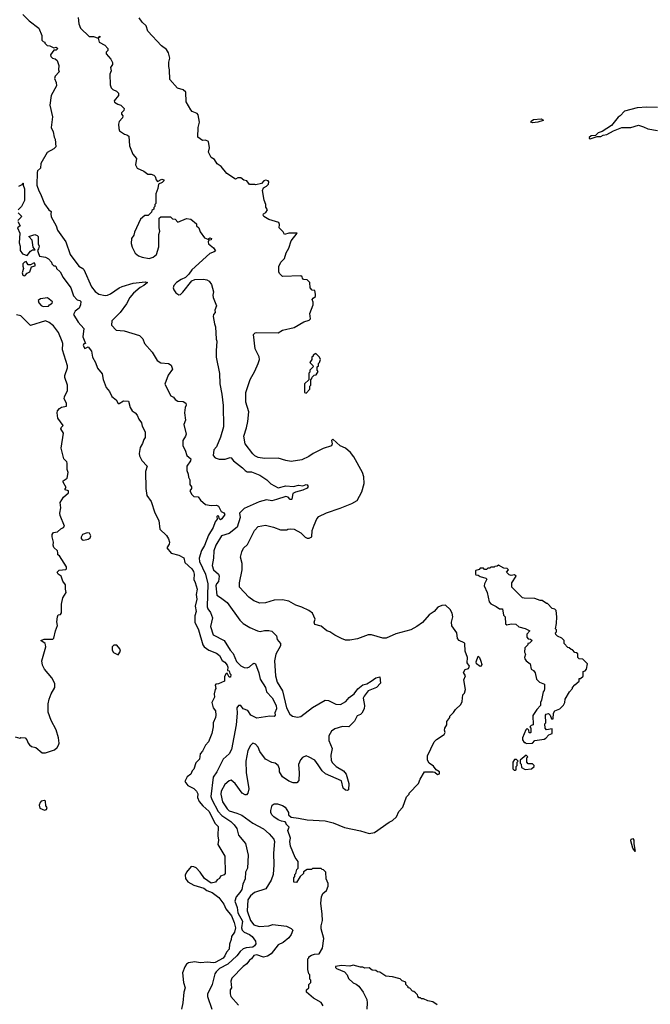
# Model space of a CAD drawing. Extents: x 2239805 to 2396427, y 665731 to 772158.
# Tile 169 of 256: x 2321674 to 2327577, y 734430 to 743644. Entities that reach past the tile are written whole.
import ezdxf

# ---------------------------------------------------------------- set-up
doc = ezdxf.new("R2010")
doc.units = 0

msp = doc.modelspace()

# ---------------------------------------------------------------- linework, layer by layer
at = {"layer": '0CON05XD'}
for points in [[(2321705, 743692.5), (2321763.6, 743633.6), (2321852.5, 743565), (2321882.5, 743495), (2321883, 743453), (2321895, 743440), (2321910, 743435), (2321910, 743425), (2321931.7, 743401.7), (2321955, 743400), (2321995, 743380), (2322016.4, 743386.4), (2322030, 743375), (2322015, 743357.5), (2321995, 743360), (2321962.5, 743315), (2321965, 743300), (2321980, 743285), (2322006.7, 743276.7), (2322025, 743262.5), (2322040, 743215), (2322037.5, 743175), (2322042.5, 743155), (2322006.7, 743115), (2322000, 743095), (2322016.7, 743055), (2322017.5, 743025), (2321967.5, 742935), (2321957.5, 742845), (2321982.5, 742735), (2321967.5, 742635), (2321987.5, 742595), (2321997.5, 742545), (2322007.5, 742525), (2322012.5, 742455), (2321993.6, 742436.4), (2321930.5, 742399.5), (2321873, 742297), (2321870, 742255), (2321841.7, 742228.3), (2321838.8, 742215), (2321836.1, 742096.1), (2321852.3, 742042.3), (2321870, 742015), (2321905, 741920), (2321947.5, 741865), (2321969.3, 741849.3), (2321964.3, 741825.7), (2321968.9, 741798.9), (2322017.1, 741715), (2322029.2, 741675), (2322105.7, 741565), (2322145.8, 741445), (2322227.3, 741337.3), (2322265, 741316.2), (2322273.8, 741305), (2322345.6, 741145), (2322381.4, 741101.4), (2322415, 741074.4), (2322473, 741063), (2322495, 741065.7), (2322525, 741077.5), (2322605, 741133.8), (2322633, 741147), (2322735, 741178), (2322849.2, 741189.2), (2322870, 741185), (2322835, 741156.2), (2322801.2, 741138.8), (2322738.8, 741085), (2322704.4, 741045.6), (2322673.8, 740985), (2322613.8, 740905), (2322537.5, 740825), (2322532.5, 740785), (2322578.3, 740738.3), (2322651.7, 740731.7), (2322795, 740687.5), (2322826.1, 740656.1), (2322843.3, 740615), (2322914.1, 740534.1), (2322960, 740455), (2322995, 740431.2), (2323065.7, 740425.7), (2323091.2, 740411.2), (2323104, 740375), (2323064.1, 740315.9), (2323033.9, 740233.9), (2323087.5, 740125), (2323115, 740110), (2323130.5, 740090.5), (2323155, 740073.8), (2323205, 740070), (2323230, 740055), (2323233, 740037), (2323223.3, 740015), (2323217.5, 739965), (2323226.2, 739895), (2323210, 739855), (2323232.5, 739765), (2323225, 739747.5), (2323202.5, 739705), (2323202.5, 739655), (2323223.3, 739615), (2323237.5, 739565), (2323277.5, 739535), (2323272.5, 739515), (2323237.5, 739465), (2323237.5, 739425), (2323251.7, 739391.7), (2323253, 739363), (2323266.4, 739336.4), (2323267.5, 739295), (2323281.7, 739271.7), (2323281.7, 739258.3), (2323267.5, 739235), (2323285, 739200), (2323303, 739183), (2323345, 739177.5), (2323367, 739147), (2323415, 739107.5), (2323467, 739097), (2323515, 739100), (2323535, 739092.5), (2323560.7, 739040.7), (2323585, 739030), (2323593.3, 739015), (2323567.3, 738972.7), (2323555, 738963.8), (2323540, 738975), (2323538.3, 738998.3), (2323525, 739000), (2323520, 738995), (2323521.7, 738968.3), (2323504.1, 738945.9), (2323485, 738892.5), (2323440.9, 738819.1), (2323405, 738723.8), (2323375, 738676.2), (2323354.3, 738605), (2323356.9, 738575), (2323413.3, 738455), (2323433.8, 738365), (2323429.2, 738149.2), (2323435, 738130), (2323460.5, 738095), (2323479.4, 738045), (2323459.4, 737965), (2323485, 737886.2), (2323589.4, 737835), (2323644.4, 737745), (2323673.6, 737713.6), (2323705, 737639.2), (2323745, 737596.7), (2323775, 737581.5), (2323805, 737579.4), (2323825, 737588.6), (2323855, 737617.5), (2323865, 737622), (2323880, 737615), (2323912.4, 737532.4), (2323925, 737473.8), (2323974.5, 737395), (2323983.8, 737353.8), (2324037.3, 737297.3), (2324075.4, 737225), (2324078.2, 737195), (2324063, 737157), (2324064.6, 737135), (2324055, 737124.7), (2324015, 737125.2), (2323895, 737106.4), (2323838.1, 737135), (2323808.7, 737178.7), (2323765, 737193.8), (2323745, 737226.2), (2323722.5, 737225), (2323706.2, 737205), (2323709.2, 737155), (2323702, 737045), (2323655.7, 736814.3), (2323635, 736773.3), (2323578, 736725), (2323520.6, 736605), (2323485.6, 736555), (2323463.3, 736375), (2323472.2, 736345), (2323532.5, 736235), (2323567.3, 736197.3), (2323649.8, 736139.8), (2323680.8, 736110.8), (2323706.7, 736075), (2323723, 736013), (2323788.8, 735935), (2323814.2, 735824.2), (2323805.5, 735704.5), (2323787.5, 735665), (2323785.7, 735605), (2323763.5, 735555), (2323752.9, 735505), (2323735.7, 735475), (2323699.2, 735435), (2323688.1, 735395), (2323711.1, 735335), (2323717.3, 735285), (2323758.6, 735208.6), (2323751.6, 735145), (2323756.2, 735125), (2323774.7, 735104.7), (2323825, 735083.5), (2323851.1, 735065), (2323880.9, 735020.9), (2323883.3, 734995), (2323873.1, 734976.9), (2323855, 734964.4), (2323795, 734958.6), (2323765, 734948.1), (2323738.1, 734925), (2323706.7, 734883.2), (2323623.3, 734806.7), (2323545, 734765.4), (2323513.3, 734735), (2323501.9, 734715), (2323475.5, 734615), (2323431.9, 734525), (2323433.2, 734503.2), (2323474.3, 734384.3)], [(2322220, 743665), (2322226.7, 743605), (2322243.9, 743563.9), (2322325, 743487.5), (2322366.1, 743486.1), (2322410, 743470), (2322425, 743490), (2322425, 743480), (2322410, 743470), (2322417.5, 743435), (2322470, 743405), (2322500, 743375), (2322500, 743355), (2322485, 743340), (2322482.5, 743325), (2322527.5, 743275), (2322543, 743243), (2322542.5, 743225), (2322523.3, 743195), (2322530, 743165), (2322516.7, 743135), (2322520, 743035), (2322530, 743005), (2322545, 742990), (2322580, 742975), (2322600, 742955), (2322600, 742935), (2322560, 742885), (2322563, 742873), (2322593, 742853), (2322620, 742845), (2322651.7, 742811.7), (2322647.5, 742795), (2322628.3, 742771.7), (2322628.3, 742758.3), (2322640, 742745), (2322637.5, 742725), (2322605, 742690), (2322600, 742665), (2322602.5, 742625), (2322610, 742605), (2322653.8, 742573.8), (2322677.7, 742567.7), (2322696.7, 742555), (2322703.6, 742463.6), (2322733.9, 742383.9), (2322767.5, 742345), (2322757.5, 742285), (2322773.6, 742253.6), (2322836.1, 742226.1), (2322875, 742197.5), (2322905, 742196.7), (2322928.3, 742188.3), (2322942.5, 742175), (2322951.2, 742145), (2322965, 742130), (2323005, 742150), (2323022.5, 742145), (2323022.5, 742135), (2323008.8, 742121.2), (2322972.5, 742105), (2322967, 742063), (2322950, 742015), (2322950, 741925), (2322940, 741915), (2322940, 741895), (2322930, 741885), (2322928.3, 741871.7), (2322911.7, 741858.3), (2322908.3, 741841.7), (2322878.3, 741811.7), (2322845, 741810), (2322803.6, 741776.4), (2322747.5, 741655), (2322741.7, 741628.3), (2322720, 741595), (2322718.3, 741548.3), (2322727.5, 741515), (2322755, 741460), (2322785, 741433.3), (2322820.7, 741420.7), (2322885, 741410), (2322925, 741420), (2322953.3, 741445), (2322977, 741517), (2322977.5, 741635), (2322987.5, 741665), (2322980, 741695), (2322980, 741785), (2322995, 741800), (2323085, 741800), (2323105, 741780), (2323128.3, 741778.3), (2323155, 741750), (2323235, 741782.5), (2323275, 741777.5), (2323330, 741735), (2323330, 741715), (2323350, 741695), (2323365, 741660), (2323403.6, 741603.6), (2323435, 741590), (2323455, 741602.5), (2323470, 741595), (2323465, 741582.5), (2323445, 741580), (2323437.5, 741565), (2323442.5, 741545), (2323489.5, 741509.5), (2323508.3, 741481.7), (2323495, 741470), (2323452.5, 741455), (2323285, 741302.5), (2323258.3, 741261.7), (2323225, 741230), (2323185, 741213.3), (2323143.3, 741185), (2323116.7, 741155), (2323111.2, 741135), (2323116.7, 741115), (2323135, 741087.5), (2323165, 741067.5), (2323178.3, 741071.7), (2323202.5, 741095), (2323285, 741200), (2323315, 741212.5), (2323395, 741216.7), (2323425, 741210), (2323447.7, 741197.7), (2323468.8, 741165), (2323487.3, 741097.3), (2323480.8, 741065), (2323484, 741045), (2323516.7, 740965), (2323500, 740925), (2323502.5, 740905), (2323487.5, 740885), (2323486.7, 740865), (2323497, 740797), (2323508.3, 740768.3), (2323513.8, 740655), (2323520, 740635), (2323512, 740545), (2323513.8, 740485), (2323543, 740333), (2323547.5, 740235), (2323565, 740140), (2323578.8, 740035), (2323581.2, 739835), (2323553.9, 739736.1), (2323515, 739647.5), (2323490.8, 739619.2), (2323483.8, 739565), (2323505, 739544), (2323542.3, 739532.3), (2323597.9, 739532.1), (2323645, 739546), (2323655, 739543.3), (2323676.7, 739515), (2323760.3, 739450.3), (2323785, 739424), (2323805, 739414.3), (2323845, 739412.9), (2323921.2, 739381.2), (2323987.9, 739337.9), (2324025, 739299.2), (2324094.5, 739264.5), (2324165, 739280.4), (2324236.6, 739276.6), (2324285, 739286.8), (2324325, 739282.9), (2324355, 739294.3), (2324365, 739291.4), (2324376, 739275), (2324365, 739260), (2324325, 739240), (2324255, 739222.5), (2324230.7, 739209.3), (2324223, 739157), (2324217.7, 739152.3), (2324205, 739153.8), (2324185.9, 739175.9), (2324165, 739181.2), (2324077, 739153), (2324035, 739142.5), (2323985, 739150), (2323915, 739133.3), (2323775, 739069.2), (2323730.8, 739025), (2323737.8, 738985), (2323710.6, 738895), (2323635.3, 738834.7), (2323564.7, 738815.3), (2323509.2, 738725), (2323492, 738675), (2323489.2, 738605), (2323474.4, 738535), (2323488.6, 738495), (2323533.8, 738455), (2323542, 738435), (2323536.1, 738386.1), (2323516.1, 738363.9), (2323510, 738345), (2323518.1, 738258.1), (2323555, 738237.1), (2323615, 738188.8), (2323734.2, 738024.2), (2323765, 737993.3), (2323827.5, 737955), (2323900, 737925)], [(2323205, 742986), (2323151.7, 743001.7), (2323080, 743085), (2323076.7, 743175), (2323070, 743205), (2323070, 743245), (2323080, 743285), (2323066.7, 743335), (2323047.5, 743365), (2323000.5, 743400.5), (2322872.5, 743535), (2322857.5, 743585), (2322819.3, 743619.3), (2322791.7, 743661.7)], [(2324515.9, 734415.9), (2324497.3, 734447.3), (2324425, 734486.7), (2324360, 734545), (2324360, 734565), (2324380, 734585), (2324380, 734615), (2324400, 734635), (2324400, 734655), (2324390, 734665), (2324390, 734705), (2324380, 734715), (2324370, 734755), (2324370, 734855), (2324380, 734865), (2324380, 734875), (2324405, 734890), (2324435, 734900), (2324478.3, 734901.7), (2324510, 734955), (2324520, 735045), (2324496.2, 735135), (2324496.4, 735163.6), (2324508.8, 735215), (2324504, 735275), (2324494, 735375), (2324498, 735435), (2324512.7, 735467.3), (2324546.7, 735495), (2324562.5, 735535), (2324561.7, 735561.7), (2324542.5, 735605), (2324540, 735665), (2324518.3, 735688.3), (2324505, 735690), (2324495, 735700), (2324415, 735700), (2324405, 735690), (2324365, 735690), (2324331.7, 735668.3), (2324330, 735655), (2324300, 735625), (2324265, 735570), (2324241.7, 735571.7), (2324240, 735615), (2324250, 735625), (2324250, 735645), (2324260, 735655), (2324268.3, 735691.7), (2324280, 735705), (2324280, 735765), (2324253.3, 735803.3), (2324208.3, 735908.3), (2324202.5, 735955), (2324210, 735985), (2324183.8, 736055), (2324197, 736087), (2324170, 736115), (2324170, 736125), (2324158.3, 736138.3), (2324125, 736142.5), (2324095, 736157.5), (2324053.2, 736183.2), (2324033.2, 736203.2), (2324024.2, 736225), (2324024.2, 736245), (2324036.4, 736293.6), (2324055, 736307.5), (2324086.1, 736306.1), (2324135, 736290), (2324160, 736275), (2324190, 736225), (2324191.7, 736201.7), (2324215, 736180), (2324285, 736173.3), (2324366.4, 736156.4), (2324535, 736148.1), (2324608.3, 736128.3), (2324715, 736085.7), (2324864.3, 736054.3), (2324945, 736028.8), (2324995, 736038.8), (2325132.5, 736135), (2325165, 736150), (2325202.5, 736185), (2325222.5, 736235), (2325260, 736275), (2325295, 736370), (2325320, 736395), (2325320, 736405), (2325407.5, 736495), (2325423.3, 736536.7), (2325462.5, 736605), (2325545.9, 736605.9), (2325561.2, 736601.2), (2325585, 736580), (2325605, 736587.5), (2325605, 736606.2), (2325573.9, 736623.9), (2325549.1, 736659.1), (2325507.5, 736685), (2325492.5, 736715), (2325492.5, 736755), (2325552.5, 736885), (2325575, 736907.5), (2325647.5, 736955), (2325657.5, 736975), (2325650, 736995), (2325652.5, 737015), (2325672.5, 737045), (2325673, 737077), (2325700, 737115), (2325700, 737125), (2325735, 737160), (2325755, 737190), (2325802.5, 737235), (2325817.5, 737265), (2325823, 737327), (2325837, 737343), (2325847.5, 737375), (2325832.5, 737465), (2325847.5, 737505), (2325830, 737535), (2325845, 737562.5), (2325875, 737571.2), (2325883.8, 737595), (2325862.5, 737625), (2325866.7, 737675), (2325843.6, 737733.6), (2325840, 737805), (2325833.6, 737813.6), (2325787.5, 737835), (2325773.3, 737853.3), (2325767.5, 737905), (2325720.7, 737970.7), (2325717.5, 738005), (2325730, 738055), (2325721.7, 738091.7), (2325702.5, 738125), (2325660, 738165), (2325625, 738162.5), (2325587.5, 738145), (2325552.5, 738105), (2325507.5, 738075), (2325445.9, 738004.1), (2325392.5, 737965), (2325335, 737933.8), (2325195, 737896.7), (2325105, 737857.5), (2325075, 737857.5), (2324966.4, 737886.4), (2324935, 737887.5), (2324835, 737850), (2324765, 737836.7), (2324725, 737837.5), (2324685, 737852.5), (2324623, 737883), (2324577, 737917), (2324550, 737925), (2324495, 737967.5), (2324437.5, 737985), (2324430, 738005), (2324440, 738035), (2324415, 738090), (2324380, 738115), (2324315, 738147.5), (2324260, 738165), (2324195, 738202.5), (2324133.6, 738216.4), (2324055, 738211.2), (2323975, 738188), (2323922.7, 738182.7), (2323865, 738204.2), (2323819.1, 738239.1), (2323732.5, 738335), (2323732.5, 738375), (2323756.7, 738495), (2323756.2, 738555), (2323742.5, 738615), (2323752.5, 738665), (2323770.7, 738699.3), (2323806.1, 738733.9), (2323873.3, 738865), (2323905, 738900), (2323975, 738913.8), (2324050, 738895), (2324115, 738870), (2324175, 738870), (2324183, 738877), (2324205, 738880), (2324245, 738876.7), (2324305, 738842.5), (2324345, 738802.5), (2324365, 738792.5), (2324385, 738792.5), (2324407.5, 738805), (2324413.3, 738865), (2324430, 738915), (2324456.4, 738973.6), (2324473.3, 738995), (2324545, 739030), (2324675, 739072.7), (2324782.5, 739115), (2324832.5, 739145), (2324876.7, 739225), (2324898.8, 739305), (2324896.2, 739365), (2324883.8, 739405), (2324802.3, 739552.3), (2324770, 739595), (2324723.4, 739633.4), (2324674.6, 739654.6), (2324605, 739717.1), (2324594.2, 739705), (2324600, 739675), (2324593, 739657), (2324515, 739632.5), (2324420, 739585), (2324380, 739555), (2324316.4, 739523.6), (2324215, 739510), (2324165, 739518), (2324095, 739542), (2323965, 739537.5), (2323905, 739546), (2323875, 739561.2), (2323855, 739581.2), (2323786.1, 739676.1), (2323773.8, 739745), (2323796.2, 739825), (2323811.2, 739885), (2323820, 739975), (2323790, 740065), (2323792.5, 740155), (2323832.3, 740277.7), (2323876.7, 740355), (2323907.5, 740425), (2323917.5, 740465), (2323915, 740490), (2323877.5, 740565), (2323863, 740697), (2323877.5, 740712.5), (2323895, 740716.2), (2324095, 740713.3), (2324135, 740737.5), (2324245, 740762.5), (2324335, 740816.2), (2324385, 740830.8), (2324395.7, 740845), (2324391.2, 740895), (2324422.5, 740975), (2324421.7, 741001.7), (2324412.5, 741025), (2324420.7, 741039.3), (2324442.5, 741055), (2324442.5, 741075), (2324438.3, 741108.3), (2324413, 741113), (2324392.5, 741135), (2324390, 741185), (2324365, 741210), (2324331.7, 741211.7), (2324320, 741225), (2324318.3, 741238.3), (2324307, 741247), (2324135, 741240), (2324105, 741270), (2324100, 741285), (2324100, 741335), (2324120, 741375), (2324151.7, 741408.3), (2324168.3, 741461.7), (2324192.5, 741505), (2324216.7, 741573.3), (2324270, 741645), (2324194, 741646), (2324153.9, 741633.9), (2324139.3, 741659.3), (2324102.5, 741695), (2324106.7, 741726.7), (2324100, 741745), (2324005, 741773.3), (2323960.7, 741800.7), (2323953, 741813), (2323955, 741827.5), (2323979.3, 741840.7), (2323992.5, 741865), (2323978.3, 741888.3), (2323977.5, 741915), (2323962.5, 741955), (2323947.5, 742045), (2323955, 742070), (2323985, 742086.2), (2324002, 742105), (2324005.7, 742125), (2324000, 742135), (2323975, 742142.5), (2323958.8, 742135), (2323938, 742112), (2323885, 742097.5), (2323875, 742102.5), (2323825, 742100), (2323800, 742135), (2323773.3, 742143.3), (2323745, 742162.5), (2323715, 742162.5), (2323695, 742150), (2323612.5, 742205), (2323559.3, 742269.3), (2323522.5, 742295), (2323497.5, 742335), (2323467.5, 742355), (2323440, 742405), (2323450, 742445), (2323440, 742505), (2323415, 742517.5), (2323385, 742512.5), (2323342, 742545), (2323343.3, 742635), (2323356.7, 742685), (2323346.2, 742755), (2323335, 742766.7), (2323290, 742785), (2323275, 742800), (2323232.5, 742875), (2323230, 742965), (2323205, 742986)], [(2327645, 742823.3), (2327545, 742826.7), (2327455, 742820), (2327335, 742787.5), (2327296.4, 742743.6), (2327277, 742733), (2327212.5, 742655), (2327125, 742598), (2327090, 742585), (2327065, 742560), (2327023, 742557), (2327005, 742540), (2327005, 742532.5), (2327015, 742530), (2327080.7, 742549.3), (2327115, 742551.2), (2327135, 742563.3), (2327170, 742570), (2327232.5, 742605), (2327310, 742635), (2327395, 742635.8), (2327466.7, 742656.7), (2327515, 742642.5), (2327555, 742622.5), (2327645, 742607.5)], [(2326475, 742680), (2326460, 742685), (2326462.5, 742695), (2326485, 742710), (2326555, 742715.8), (2326577.5, 742705), (2326575, 742700), (2326525, 742683.8), (2326475, 742680)], [(2321667.5, 742085), (2321698.3, 742101.7), (2321702.5, 742115), (2321707.5, 742115), (2321706.7, 742095), (2321719.7, 742059.7), (2321719.3, 741950.7), (2321690, 741895), (2321660, 741865)], [(2321660, 741835), (2321690, 741805), (2321687.5, 741795), (2321657.5, 741765)], [(2321657.5, 741755), (2321680, 741715), (2321652.5, 741695), (2321676.7, 741645), (2321670.8, 741555), (2321680, 741525), (2321677.5, 741485), (2321701.7, 741451.7), (2321745, 741437.5), (2321775, 741477.5), (2321795, 741490), (2321820, 741490), (2321800, 741515), (2321791.7, 741581.7), (2321760, 741615), (2321815, 741632.5), (2321837.5, 741625), (2321846.2, 741615), (2321847, 741547), (2321857.5, 741525), (2321851.7, 741498.3), (2321840, 741485), (2321847.5, 741465)], [(2321847.5, 741465), (2321860, 741430), (2321915, 741422.5), (2321945, 741406.7), (2321972.5, 741375), (2321975, 741360), (2321995, 741340), (2322005, 741340), (2322015, 741330), (2322020, 741315), (2322053.3, 741285), (2322081.2, 741231.2), (2322153.3, 741135), (2322178.8, 741058.8), (2322213.6, 741023.6), (2322237, 741017), (2322247, 741007), (2322243.3, 740975), (2322230, 740945), (2322192.5, 740915), (2322176.7, 740885), (2322222.7, 740812.7), (2322276, 740755), (2322266.7, 740675), (2322290, 740615), (2322275, 740610), (2322267.5, 740595), (2322285, 740567.5), (2322315, 740582.5), (2322345, 740543.3), (2322355.6, 740485.6), (2322385, 740436.7), (2322402.7, 740382.7), (2322445, 740330), (2322455.5, 740275.5), (2322482.1, 740202.1), (2322513.8, 740165), (2322537.7, 740117.7), (2322577.5, 740085), (2322595, 740052.5), (2322606.7, 740053.3), (2322645, 740077.5), (2322693, 740073), (2322708.8, 740015), (2322727.5, 739985), (2322755.9, 739965.9), (2322774.1, 739944.1), (2322790, 739905), (2322815, 739870), (2322820.5, 739840.5), (2322848.3, 739788.3), (2322850, 739735), (2322836.7, 739715), (2322825, 739677.5), (2322800.5, 739639.5), (2322792.5, 739585), (2322795, 739562.5), (2322817.7, 739517.7), (2322866.7, 739465), (2322851.2, 739415), (2322854.2, 739255.8), (2322865, 739192.5), (2322904, 739134), (2322940.3, 739030.3), (2322976.4, 738956.4), (2322986.4, 738876.4), (2323048.3, 738818.3), (2323068, 738785), (2323076.1, 738753.9), (2323072.5, 738735), (2323053, 738703), (2323091.7, 738651.7), (2323163.9, 738633.9), (2323209.3, 738609.3), (2323218.8, 738565), (2323284.3, 738505), (2323299.8, 738479.8), (2323306.9, 738455), (2323305.6, 738405.6), (2323318.3, 738378.3), (2323336.9, 738315), (2323325.8, 738265), (2323331.9, 738221.9), (2323318.1, 738155), (2323325.5, 738105), (2323314.2, 738065), (2323314.3, 738005), (2323348.9, 737935), (2323389.2, 737795), (2323400.8, 737775), (2323444.6, 737744.6), (2323516.7, 737715), (2323543.3, 737695), (2323568, 737648), (2323595, 737630.8), (2323616, 737605), (2323622.5, 737585), (2323620, 737555), (2323635, 737550), (2323640, 737525), (2323650, 737515), (2323648.3, 737491.7), (2323635, 737490), (2323615, 737530), (2323600, 737515), (2323592.5, 737495), (2323592.5, 737455), (2323535, 737427.5), (2323510, 737425), (2323503, 737417), (2323510, 737385), (2323503, 737377), (2323493.8, 737336.2), (2323496.2, 737305), (2323473.3, 737255), (2323484.2, 737204.2), (2323506.2, 737175), (2323510.8, 737135), (2323507.5, 737115), (2323484.2, 737065), (2323484.3, 737025), (2323472.9, 736965), (2323440, 736885), (2323414.5, 736855.5), (2323385, 736800), (2323362.5, 736775), (2323356.7, 736725), (2323321.7, 736688.3), (2323305, 736630), (2323287.5, 736615), (2323275, 736582.5), (2323241.7, 736558.3), (2323220, 736515), (2323247.7, 736477.7), (2323305, 736448.8), (2323330, 736425), (2323340.7, 736400.7), (2323339.2, 736365), (2323355, 736326.7), (2323387.3, 736287.3), (2323445, 736236), (2323502.9, 736122.9), (2323531.2, 736095), (2323530, 736005), (2323536.7, 735965), (2323527.5, 735925), (2323593.3, 735815), (2323596.7, 735655), (2323588.3, 735641.7), (2323555, 735630), (2323543, 735607), (2323522.5, 735595), (2323506.1, 735573.9), (2323465, 735563.3), (2323405, 735606.7), (2323365, 735666.7), (2323325.9, 735705.9), (2323305, 735716.7), (2323280.7, 735719.3), (2323235, 735667.5), (2323221.7, 735638.3), (2323226.1, 735606.1), (2323246.7, 735575), (2323305.6, 735545.6), (2323397, 735517), (2323425, 735494.2), (2323475, 735475.8), (2323538.2, 735428.2), (2323585, 735367.5), (2323605, 735324.4), (2323656.6, 735256.6), (2323682.2, 735195), (2323694.2, 735145), (2323685.8, 735105), (2323656.2, 735065), (2323653.3, 735035), (2323638.3, 734991.7), (2323636.2, 734945), (2323610.6, 734919.4), (2323596, 734885), (2323578.3, 734861.7), (2323505, 734821.5), (2323485, 734816.9), (2323434.3, 734824.3), (2323365, 734819.6), (2323315, 734827.5), (2323255, 734818.6), (2323236, 734805), (2323218.8, 734781.2), (2323197.5, 734725), (2323206.7, 734635), (2323223.3, 734585), (2323210, 734545), (2323202, 734445), (2323188.8, 734385)], [(2321715, 741247.5), (2321725, 741250), (2321745, 741272.5), (2321770, 741285), (2321785, 741330), (2321818.3, 741341.7), (2321820, 741355), (2321808.3, 741368.3), (2321775, 741350), (2321755, 741350), (2321735, 741380), (2321720, 741375), (2321705, 741360), (2321703, 741337), (2321710, 741315), (2321696.2, 741275), (2321705, 741253.3), (2321715, 741247.5)], [(2321895, 740961.2), (2321945, 740962.5), (2321953.6, 740976.4), (2321978.3, 740991.7), (2321980, 741005), (2321935, 741040), (2321869.5, 741030.5), (2321847.5, 741015), (2321853.8, 740995), (2321875, 740968.8), (2321895, 740961.2)], [(2321633, 736933), (2321675, 736920), (2321685, 736927.5), (2321725, 736922.5), (2321742.5, 736905), (2321753, 736873), (2321767, 736857), (2321785, 736843.3), (2321825, 736832.5), (2321885, 736782.5), (2321915, 736782.5), (2321999.5, 736810.5), (2322025, 736833.3), (2322038, 736855), (2322044.2, 736875), (2322038.5, 736925), (2322015, 737000), (2321970, 737085), (2321940, 737165), (2321941.7, 737241.7), (2321950, 737285), (2321968.8, 737335), (2322002.5, 737395), (2322003.3, 737433.3), (2321973.6, 737483.6), (2321907.5, 737565), (2321887.5, 737605), (2321883, 737643), (2321917.5, 737775), (2321917, 737793), (2321912.5, 737805), (2321872.5, 737835), (2321904.2, 737845.8), (2321983, 737847), (2321992.5, 737855), (2322008.8, 737925), (2322027.5, 737975), (2322020.6, 738010.6), (2322027.5, 738055), (2322035, 738073.3), (2322055, 738077.5), (2322066.4, 738093.6), (2322066.7, 738175), (2322077, 738233), (2322110, 738285), (2322102.5, 738315), (2322102.5, 738355), (2322078.3, 738388.3), (2322062.5, 738435), (2322035, 738456), (2322026, 738475), (2322045, 738491.2), (2322105, 738497.5), (2322112.5, 738505), (2322113.3, 738525), (2322046.4, 738626.4), (2322030, 738635), (2322032.5, 738655), (2322026.7, 738675), (2321994, 738705), (2321988, 738725), (2321990, 738755), (2321976.7, 738805), (2321977.5, 738825), (2321990, 738845), (2322028.3, 738851.7), (2322059.3, 738880.7), (2322085, 738892.5), (2322092.5, 738905), (2322052.5, 739005), (2322050, 739025), (2322060, 739075), (2322053.6, 739126.4), (2322084, 739176), (2322130, 739215), (2322130, 739235), (2322100, 739245), (2322100, 739255), (2322110, 739265), (2322080, 739315), (2322081.7, 739328.3), (2322117.5, 739352.5), (2322127.5, 739405), (2322120, 739435), (2322120, 739495), (2322115, 739507.5), (2322087.5, 739535), (2322063.3, 739635), (2322083.8, 739775), (2322060, 739815), (2322065, 739830), (2322080, 739845), (2322032.5, 739915), (2322023.8, 739965), (2322028, 739985), (2322046.2, 740005), (2322065, 740017.5), (2322112.5, 740027.5), (2322111.2, 740055), (2322090, 740095), (2322093.8, 740115), (2322122.5, 740175), (2322122.5, 740225), (2322096.7, 740295), (2322097.5, 740315), (2322122.5, 740385), (2322122.5, 740405), (2322074.5, 740554.5), (2322077.5, 740615), (2322071.7, 740631.7), (2322037, 740717), (2321990.5, 740780.5), (2321951.2, 740811.2), (2321915, 740825.6), (2321775, 740782.5), (2321685, 740871.2), (2321645, 740883.3)], [(2324355, 740150), (2324390, 740185), (2324390, 740215), (2324400, 740225), (2324400, 740275), (2324410, 740285), (2324411.7, 740298.3), (2324431.7, 740318.3), (2324448.3, 740321.7), (2324467.5, 740352.5), (2324460, 740365), (2324460, 740395), (2324470, 740405), (2324470, 740425), (2324480, 740435), (2324490, 740465), (2324480, 740485), (2324445, 740520), (2324420, 740505), (2324420, 740495), (2324410, 740485), (2324410, 740465), (2324390, 740435), (2324418.3, 740408.3), (2324420, 740395), (2324390, 740365), (2324390, 740345), (2324380, 740335), (2324380, 740275), (2324340, 740235), (2324340, 740155), (2324355, 740150)], [(2322275, 738773.3), (2322315, 738781.2), (2322333.3, 738795), (2322338.8, 738815), (2322327.3, 738837.3), (2322307, 738843), (2322262.5, 738825), (2322248.3, 738801.7), (2322248.3, 738788.3), (2322260, 738775), (2322275, 738773.3)], [(2326415, 736870), (2326475, 736872.5), (2326495, 736900), (2326585, 736912.5), (2326599.3, 736920.7), (2326627, 736953), (2326660, 736965), (2326658.3, 737008.3), (2326605, 737000), (2326593, 737013), (2326590, 737055), (2326600, 737065), (2326597.5, 737135), (2326602.5, 737145), (2326625, 737150), (2326640, 737135), (2326651.7, 737101.7), (2326668.3, 737101.7), (2326672.5, 737155), (2326682.5, 737175), (2326730, 737195), (2326765, 737230), (2326777, 737253), (2326780, 737285), (2326820, 737355), (2326850, 737385), (2326850, 737395), (2326870.7, 737419.3), (2326910, 737455), (2326911.7, 737478.3), (2326925, 737480), (2326948.3, 737501.7), (2326950, 737545), (2326968.3, 737551.7), (2326980, 737565), (2326990, 737615), (2326945, 737660), (2326911.7, 737661.7), (2326900, 737675), (2326898.3, 737708.3), (2326885, 737720), (2326871.7, 737721.7), (2326848.3, 737748.3), (2326835, 737750), (2326817, 737767), (2326805, 737770), (2326770, 737805), (2326770, 737835), (2326750, 737855), (2326710, 737875), (2326691.7, 737891.7), (2326690, 737905), (2326700, 737915), (2326700, 737935), (2326690, 737945), (2326700, 737995), (2326702.5, 738055), (2326696.4, 738116.4), (2326685, 738127.5), (2326660, 738135), (2326615, 738180), (2326605, 738180), (2326565, 738210), (2326545, 738210), (2326495, 738227.5), (2326395, 738230), (2326380, 738235), (2326280, 738335), (2326280, 738375), (2326320, 738435), (2326305, 738450), (2326275, 738442.5), (2326255, 738450), (2326230, 738475), (2326250, 738495), (2326238.3, 738508.3), (2326205, 738510), (2326155, 738540), (2326145, 738530), (2326123, 738527), (2326115, 738520), (2326085, 738520), (2326075, 738510), (2326055, 738510), (2326045, 738500), (2326025, 738500), (2326015, 738510), (2325985, 738510), (2325975, 738500), (2325945, 738490), (2325940, 738485), (2325940, 738455), (2325945, 738450), (2325967, 738447), (2325983, 738433), (2326037, 738417), (2326047, 738407), (2326026.4, 738363.6), (2326022.5, 738345), (2326050, 738285), (2326067.5, 738195), (2326085, 738177.5), (2326135, 738152.5), (2326165, 738130), (2326195, 738130), (2326203, 738073), (2326220, 738055), (2326221.7, 737991.7), (2326235, 737980), (2326275, 737990), (2326317, 737987), (2326345, 737962.5), (2326405, 737947.5), (2326450, 737925), (2326420, 737895), (2326420, 737865), (2326435, 737850), (2326457, 737847), (2326470, 737835), (2326445, 737810), (2326430, 737805), (2326430, 737795), (2326403, 737767), (2326400, 737725), (2326407.5, 737705), (2326400, 737675), (2326403, 737663), (2326413.6, 737643.6), (2326452.5, 737615), (2326462.5, 737565), (2326485, 737552.5), (2326500.7, 737530.7), (2326511.7, 737471.7), (2326540, 737445), (2326587.5, 737425), (2326586.4, 737383.6), (2326582.5, 737365), (2326573.3, 737355), (2326560, 737275), (2326550, 737255), (2326550, 737225), (2326515, 737190), (2326478.3, 737131.7), (2326480, 737045), (2326461.7, 737038.3), (2326450, 737025), (2326460, 737015), (2326460, 736975), (2326455, 736970), (2326441.7, 736971.7), (2326440, 736995), (2326425, 737010), (2326411.7, 736998.3), (2326380, 736925), (2326380, 736905), (2326395, 736880), (2326405, 736880), (2326415, 736870)], [(2323900, 737925), (2323925, 737920), (2323965, 737928.8), (2324005, 737928.8), (2324035, 737923.3), (2324078.3, 737878.3), (2324085, 737843.3), (2324116.7, 737805), (2324116.2, 737785), (2324073, 737707), (2324060, 737645), (2324070, 737505), (2324083.8, 737445), (2324133.9, 737363.9), (2324171.9, 737205), (2324201.4, 737145), (2324228, 737125), (2324275, 737115.5), (2324306.9, 737123.1), (2324415, 737208), (2324535, 737276.2), (2324565, 737273.3), (2324635, 737238), (2324677.5, 737235), (2324726.2, 737265), (2324759.8, 737300.2), (2324805, 737334.4), (2324838.5, 737381.5), (2324885, 737420.8), (2324925, 737428.1), (2324965, 737452.5), (2325008.8, 737485), (2325045, 737495.8), (2325051.5, 737435), (2325015, 737394.3), (2324937.2, 737362.8), (2324898, 737315), (2324888.8, 737295), (2324902.5, 737225), (2324900, 737195), (2324877.5, 737155), (2324865, 737142.5), (2324831.7, 737128.3), (2324809.3, 737080.7), (2324755, 737027.5), (2324695, 737028.8), (2324625, 737009.2), (2324592, 736985), (2324567.3, 736942.7), (2324568.8, 736898.8), (2324598, 736825), (2324587.1, 736762.9), (2324590.3, 736710.3), (2324600.9, 736690.9), (2324635.5, 736655.5), (2324705, 736613.3), (2324728.8, 736585), (2324756, 736495), (2324752.5, 736437.5), (2324738.8, 736431.2), (2324725, 736434), (2324703.1, 736453.1), (2324685, 736520), (2324535.9, 736585.9), (2324505.9, 736615.9), (2324468.3, 736671.7), (2324436.2, 736715), (2324385, 736744.2), (2324355, 736753.8), (2324320.9, 736739.1), (2324301.7, 736718.3), (2324283.8, 736675), (2324290, 736595), (2324287, 736523), (2324267, 736503), (2324235, 736503.3), (2324195, 736517.5), (2324135, 736560), (2324107.5, 736605), (2324107.5, 736635), (2324092.5, 736665), (2324067, 736687), (2324035, 736692.5), (2323975, 736722.5), (2323923.3, 736795), (2323906.1, 736836.1), (2323883, 736863), (2323855, 736872.5), (2323835, 736852.5), (2323808.8, 736805), (2323789.5, 736705), (2323795, 736600), (2323820, 736445), (2323810, 736405), (2323798.3, 736391.7), (2323785, 736390), (2323757, 736407), (2323691.2, 736495), (2323655, 736526.2), (2323635, 736521.2), (2323595, 736486), (2323559.5, 736425), (2323557.6, 736397.6), (2323573.5, 736325), (2323615, 736260), (2323635, 736240), (2323707.2, 736217.2), (2323755, 736199.5), (2323855, 736125.6), (2323955, 736072.5), (2324008, 736025), (2324052, 735975), (2324060.8, 735955), (2324049.2, 735845), (2324054.2, 735735), (2324045.8, 735645), (2324026.8, 735593.2), (2323978.3, 735511.7), (2323872, 735475), (2323835, 735444.3), (2323811.1, 735408.9), (2323803.5, 735305), (2323834.6, 735214.6), (2323865, 735173.8), (2323915, 735158.8), (2324005, 735164.4), (2324045, 735177.8), (2324171.7, 735161.7), (2324215, 735140), (2324230, 735125), (2324215.9, 735084.1), (2324195, 735053.3), (2324140.5, 735009.5), (2324093.3, 734986.7), (2324027.1, 734902.9), (2323995, 734881.1), (2323955, 734871.5), (2323895, 734893.1), (2323865, 734887.5), (2323845, 734856.2), (2323825.8, 734844.2), (2323799.7, 734810.3), (2323766.2, 734785), (2323661.2, 734675), (2323650, 734645), (2323656.7, 734585), (2323643.3, 734565), (2323643, 734527), (2323651.7, 734501.7), (2323722.3, 734422.3)], [(2322595, 737700), (2322616.4, 737733.6), (2322612.5, 737755), (2322585, 737790), (2322555, 737790), (2322540, 737775), (2322540, 737745), (2322553.6, 737723.6), (2322595, 737700)], [(2325985, 737590), (2325950, 737615), (2325948, 737635), (2325965, 737687.5), (2325978, 737675), (2325992.1, 737642.1), (2325998.8, 737611.2), (2325995, 737593.3), (2325985, 737590)], [(2326405, 736627.5), (2326465, 736632.5), (2326490, 736655), (2326490, 736665), (2326475, 736680), (2326435, 736680), (2326420, 736695), (2326420, 736735), (2326430, 736745), (2326415, 736760), (2326360, 736715), (2326360, 736685), (2326367, 736677), (2326372.5, 736645), (2326405, 736627.5)], [(2326315, 736620), (2326320, 736625), (2326320, 736655), (2326330, 736665), (2326330, 736695), (2326340, 736705), (2326325, 736720), (2326305, 736720), (2326290, 736695), (2326290, 736635), (2326301.7, 736621.7), (2326315, 736620)], [(2321905, 736247.5), (2321925, 736253.3), (2321931.7, 736271.7), (2321918.3, 736288.3), (2321915, 736330), (2321905, 736337.5), (2321875, 736330), (2321865, 736320), (2321857.5, 736295), (2321863.3, 736265), (2321905, 736247.5)], [(2327435, 735860), (2327415, 735892.5), (2327395, 735960), (2327398.8, 735975), (2327413, 735983), (2327423.8, 735965), (2327422.3, 735932.3), (2327435, 735860)], [(2325582.5, 734425), (2325541.7, 734451.7), (2325495, 734462.5), (2325455, 734480), (2325435, 734480), (2325425, 734490), (2325411.7, 734491.7), (2325400, 734505), (2325398.3, 734518.3), (2325378.3, 734538.3), (2325365, 734550), (2325351.7, 734551.7), (2325325, 734580), (2325310, 734585), (2325310, 734595), (2325290, 734615), (2325288.3, 734638.3), (2325255, 734650), (2325237, 734667), (2325221.7, 734671.7), (2325165, 734687.5), (2325103, 734693), (2325045, 734730), (2325023, 734733), (2325007, 734747), (2324975, 734750), (2324945, 734770), (2324905, 734767.5), (2324885, 734777.5), (2324865, 734777.5), (2324795, 734797.5), (2324765, 734787.5), (2324685, 734792.5), (2324630, 734785), (2324630, 734775), (2324640, 734765), (2324715, 734732.5), (2324740, 734705), (2324751.7, 734671.7), (2324795, 734630), (2324825, 734620), (2324848.3, 734598.3), (2324890, 734545), (2324922.5, 734475), (2324927.5, 734445), (2324922.5, 734385)]]:
    msp.add_lwpolyline(points, dxfattribs=at)

doc.saveas('drawing.dxf')
